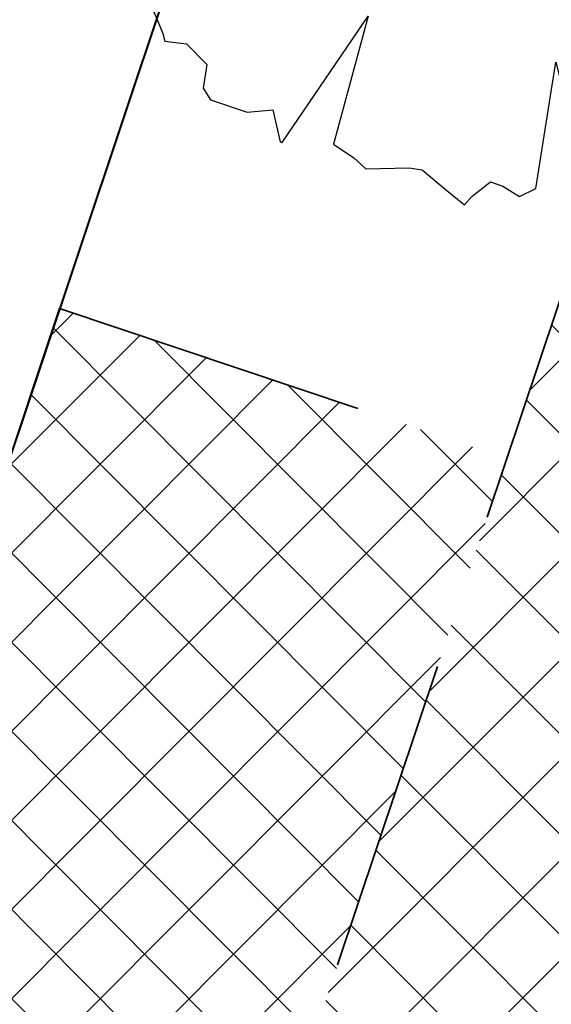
# Model space of a CAD drawing. Header units: metres. Extents: x 6599594 to 6600699, y 5687867 to 5691114.
# Tile 119 of 256: x 6599898.83 to 6599900.52, y 5688726.93 to 5688730.05. Entities that reach past the tile are written whole.
import ezdxf

# ---------------------------------------------------------------- set-up
doc = ezdxf.new("R2010")
doc.units = ezdxf.units.M
doc.header["$MEASUREMENT"] = 0
for name, pattern in [('1', [0]), ('3_EGBZ', [1.5, 1, -0.5]), ('BTO', [0]), ('BUG', [1.5, 1, -0.5])]:
    doc.linetypes.add(name, pattern=pattern)
for name, color, linetype, lineweight in [('_dren', 30, '3_EGBZ', 40), ('_kolor chodnik', 50, '1', 5), ('_kolor jezdnia', 4, '1', 0), ('_kolor zjazdy kostka', 7, '1', 5), ('_kolor zjazdy tłuczeń', 30, '1', 5), ('_kolor ścieżka @ 1', 10, '1', 0), ('_kraweznik', 7, 'CONTINUOUS', 35), ('_nasadzenia', 72, 'BUG', 30), ('_obrzeze', 10, 'BUG', 35), ('_podział mój', 201, 'BTO', 40)]:
    doc.layers.add(name, color=color, linetype=linetype, lineweight=lineweight)
doc.layers.add('RS-drzewa projektowane', color=7, linetype='CONTINUOUS')
pattern_1 = [(45, (0, 0), (-0.1414213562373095, 0.1414213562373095), []), (135, (0, 0), (-0.1414213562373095, -0.1414213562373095), [])]

# ---------------------------------------------------------------- blocks, each defined once
blk = doc.blocks.new('d2')
at = {"layer": '_nasadzenia'}
for p, q in [((-293019.6650315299, 28216.48516633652), (-293019.9423898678, 28216.34093857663)), ((-293019.5058528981, 28216.47423294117), (-293019.6650315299, 28216.48516633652)), ((-293019.4652712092, 28215.71171003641), (-293019.5058528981, 28216.47423294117)), ((-293019.2000540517, 28216.51097357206), (-293019.3144192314, 28216.43055231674)), ((-293019.0088658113, 28216.43478685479), (-293019.2000540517, 28216.51097357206)), ((-293018.855843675, 28216.46941021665), (-293019.0088658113, 28216.43478685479)), ((-293018.6644100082, 28216.42572959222), (-293018.855843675, 28216.46941021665)), ((-293019.3144192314, 28216.43055231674), (-293019.4652712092, 28215.71171003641)), ((-293018.5676449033, 28216.32748790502), (-293018.6644100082, 28216.42572959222)), ((-293020.0166255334, 28216.40975598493), (-293020.2968166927, 28216.3208126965)), ((-293019.9423898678, 28216.34093857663), (-293020.0166255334, 28216.40975598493)), ((-293018.4212701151, 28216.34265583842), (-293018.5676449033, 28216.32748790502)), ((-293018.2402983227, 28216.20477988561), (-293018.4212701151, 28216.34265583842)), ((-293020.2968166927, 28216.3208126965), (-293020.3139259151, 28216.20716193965)), ((-293020.4275548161, 28216.22425896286), (-293020.8178057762, 28216.19464650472)), ((-293020.8178057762, 28216.19464650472), (-293020.7468937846, 28216.1161013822)), ((-293020.3139259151, 28216.20716193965), (-293020.4275548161, 28216.22425896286)), ((-293017.9817671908, 28216.00781423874), (-293018.2402983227, 28216.20477988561)), ((-293020.7468937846, 28216.1161013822), (-293020.6306410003, 28215.83548282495)), ((-293018.0050329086, 28215.93972023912), (-293017.9817671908, 28216.00781423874)), ((-293020.9398000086, 28215.96474544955), (-293021.0288029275, 28215.79961544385)), ((-293020.6306410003, 28215.83548282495), (-293020.9398000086, 28215.96474544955)), ((-293018.0871430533, 28215.82655175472), (-293018.0050329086, 28215.93972023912)), ((-293017.7984534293, 28215.74964162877), (-293018.0871430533, 28215.82655175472)), ((-293021.0288029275, 28215.79961544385), (-293021.0134116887, 28215.68572355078)), ((-293018.1938077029, 28215.40966504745), (-293017.7984534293, 28215.74964162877)), ((-293021.0134116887, 28215.68572355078), (-293021.1669246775, 28215.58608800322)), ((-293021.1669246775, 28215.58608800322), (-293021.2618386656, 28215.49902084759)), ((-293021.2618386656, 28215.49902084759), (-293021.2464474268, 28215.38512895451)), ((-293021.2464474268, 28215.38512895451), (-293021.2697131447, 28215.3170349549)), ((-293017.4792267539, 28215.41244162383), (-293018.1938077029, 28215.40966504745)), ((-293017.3314917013, 28215.17728852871), (-293017.4792267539, 28215.41244162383)), ((-293021.2697131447, 28215.3170349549), (-293021.3484996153, 28215.21359418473)), ((-293021.3484996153, 28215.21359418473), (-293021.2814021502, 28215.06030916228)), ((-293017.2482667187, 28215.00762989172), (-293017.3314917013, 28215.17728852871)), ((-293021.2814021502, 28215.06030916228), (-293021.3571103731, 28214.93409001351)), ((-293017.262052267, 28214.90370684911), (-293017.2482667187, 28215.00762989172)), ((-293021.3571103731, 28214.93409001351), (-293021.3483664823, 28214.80074269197)), ((-293017.5911168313, 28214.7988722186), (-293017.262052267, 28214.90370684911)), ((-293021.3483664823, 28214.80074269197), (-293021.2672380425, 28214.78388680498)), ((-293021.2672380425, 28214.78388680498), (-293021.1113830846, 28214.76322569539)), ((-293017.5240193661, 28214.64558719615), (-293017.5911168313, 28214.7988722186)), ((-293021.1113830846, 28214.76322569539), (-293021.0798643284, 28214.63296018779)), ((-293021.3882505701, 28214.6840101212), (-293021.4281346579, 28214.56727755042)), ((-293021.3017019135, 28214.52407919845), (-293021.3882505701, 28214.6840101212)), ((-293021.0798643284, 28214.63296018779), (-293021.1031300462, 28214.56486618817)), ((-293017.4198706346, 28214.66431921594), (-293017.5240193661, 28214.64558719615)), ((-293017.2806340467, 28214.59501953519), (-293017.4198706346, 28214.66431921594)), ((-293017.3634804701, 28214.38433277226), (-293017.2806340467, 28214.59501953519)), ((-293021.4281346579, 28214.56727755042), (-293021.4971955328, 28214.46051383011)), ((-293021.1031300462, 28214.56486618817), (-293020.9515804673, 28214.40445299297)), ((-293021.1524943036, 28214.4839626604), (-293021.3017019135, 28214.52407919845)), ((-293021.4971955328, 28214.46051383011), (-293021.4787260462, 28214.32384355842)), ((-293021.0943861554, 28214.43151886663), (-293021.1524943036, 28214.4839626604)), ((-293021.0592982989, 28214.34348716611), (-293021.0943861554, 28214.43151886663)), ((-293020.9515804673, 28214.40445299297), (-293021.0592982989, 28214.34348716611)), ((-293017.2244893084, 28214.28252699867), (-293017.3634804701, 28214.38433277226)), ((-293021.4787260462, 28214.32384355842), (-293021.4543454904, 28214.10911043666)), ((-293017.3293743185, 28214.16627670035), (-293017.2244893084, 28214.28252699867)), ((-293017.3515251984, 28213.81535557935), (-293017.3813259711, 28214.17316373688)), ((-293017.3813259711, 28214.17316373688), (-293017.3716003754, 28214.16984078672)), ((-293017.3716003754, 28214.16984078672), (-293017.3293743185, 28214.16627670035)), ((-293021.4543454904, 28214.10911043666), (-293021.4292286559, 28213.99189559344)), ((-293021.4292286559, 28213.99189559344), (-293021.3319726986, 28213.95866609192)), ((-293021.3319726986, 28213.95866609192), (-293021.2477660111, 28213.91903182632)), ((-293021.2477660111, 28213.91903182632), (-293021.3068558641, 28213.8414512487)), ((-293021.3068558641, 28213.8414512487), (-293021.3628674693, 28213.74109229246)), ((-293017.4071456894, 28213.74987151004), (-293017.3515251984, 28213.81535557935)), ((-293021.3628674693, 28213.74109229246), (-293021.3211322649, 28213.67251602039)), ((-293018.340181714, 28213.73353405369), (-293017.6313377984, 28213.34606689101)), ((-293017.6100354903, 28213.15411214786), (-293018.340181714, 28213.73353405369)), ((-293017.4827541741, 28213.65378966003), (-293017.4364681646, 28213.75747156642)), ((-293017.4364681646, 28213.75747156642), (-293017.4072913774, 28213.74750271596)), ((-293020.6827278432, 28213.72211137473), (-293021.1705643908, 28213.3820784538)), ((-293021.1593662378, 28213.57379206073), (-293020.6827278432, 28213.72211137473)), ((-293021.3211322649, 28213.67251602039), (-293021.1593662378, 28213.57379206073)), ((-293017.5369146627, 28213.36812186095), (-293017.4827541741, 28213.65378966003)), ((-293021.1705643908, 28213.3820784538), (-293021.14520213, 28213.29736970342)), ((-293017.6313377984, 28213.34606689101), (-293017.5369146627, 28213.36812186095)), ((-293021.14520213, 28213.29736970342), (-293021.061486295, 28213.19272325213)), ((-293021.061486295, 28213.19272325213), (-293021.0199965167, 28213.09164088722)), ((-293020.4486406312, 28212.57052589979), (-293020.0360262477, 28213.17468230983)), ((-293020.0360262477, 28213.17468230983), (-293020.2016862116, 28212.5621920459)), ((-293017.7507446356, 28213.02837527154), (-293017.6100354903, 28213.15411214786)), ((-293021.0199965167, 28213.09164088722), (-293021.0105163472, 28213.05581184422)), ((-293021.0105163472, 28213.05581184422), (-293020.906613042, 28213.04203777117)), ((-293020.906613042, 28213.04203777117), (-293020.8098479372, 28212.94379608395)), ((-293017.8259620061, 28212.96716830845), (-293017.7507446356, 28213.02837527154)), ((-293020.8098479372, 28212.94379608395), (-293020.8269571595, 28212.83014532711)), ((-293019.2314686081, 28212.35019368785), (-293019.1358041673, 28212.95519975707)), ((-293019.1358041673, 28212.95519975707), (-293019.0065527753, 28212.43629629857)), ((-293017.9794749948, 28212.86753276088), (-293017.8259620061, 28212.96716830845)), ((-293018.1946652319, 28212.7781072), (-293018.0347503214, 28212.86469208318)), ((-293018.0347503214, 28212.86469208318), (-293018.0250247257, 28212.86136913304)), ((-293018.0250247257, 28212.86136913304), (-293017.9794749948, 28212.86753276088)), ((-293020.8269571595, 28212.83014532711), (-293020.7916238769, 28212.77461971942)), ((-293020.7916238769, 28212.77461971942), (-293020.6165631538, 28212.71480661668)), ((-293018.0912527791, 28212.69932094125), (-293018.1946652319, 28212.7781072)), ((-293020.6165631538, 28212.71480661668), (-293020.4929632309, 28212.72689273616)), ((-293020.4929632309, 28212.72689273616), (-293020.4583662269, 28212.57384884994)), ((-293018.1899812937, 28212.53751388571), (-293018.0912527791, 28212.69932094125)), ((-293020.4583662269, 28212.57384884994), (-293020.4486406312, 28212.57052589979)), ((-293020.2016862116, 28212.5621920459), (-293020.1046756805, 28212.49645645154)), ((-293018.3759947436, 28212.43811947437), (-293018.1899812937, 28212.53751388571)), ((-293020.1046756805, 28212.49645645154), (-293020.0465675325, 28212.44401265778)), ((-293018.8995712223, 28212.3997438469), (-293018.7235287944, 28212.46995511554)), ((-293018.7235287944, 28212.46995511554), (-293018.6326747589, 28212.4497762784)), ((-293020.0465675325, 28212.44401265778), (-293019.8385154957, 28212.44897060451)), ((-293019.8385154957, 28212.44897060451), (-293019.7768382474, 28212.43876061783)), ((-293019.7768382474, 28212.43876061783), (-293019.6670238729, 28212.34692369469)), ((-293019.0065527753, 28212.43629629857), (-293018.8995712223, 28212.3997438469)), ((-293018.6326747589, 28212.4497762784), (-293018.5743211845, 28212.42983857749)), ((-293018.5743211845, 28212.42983857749), (-293018.3759947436, 28212.43811947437)), ((-293019.5372674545, 28212.31345305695), (-293019.4490008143, 28212.38106478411)), ((-293019.4490008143, 28212.38106478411), (-293019.3906472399, 28212.3611270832)), ((-293019.6670238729, 28212.34692369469), (-293019.5733370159, 28212.2714603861)), ((-293019.3906472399, 28212.3611270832), (-293019.3097642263, 28212.31176510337)), ((-293019.3097642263, 28212.31176510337), (-293019.2314686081, 28212.35019368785)), ((-293019.5733370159, 28212.2714603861), (-293019.5372674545, 28212.31345305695))]:
    blk.add_line(p, q, dxfattribs=at)
blk.add_circle((-293019.3393299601, 28214.3936584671), 0.2317757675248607, dxfattribs=at)
blk = doc.blocks.new('hhh')
at = {"layer": '_podział mój'}
blk.add_line((6600012.715234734, 5689068.962127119), (6599853.466151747, 5688593.232024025), dxfattribs=at)

msp = doc.modelspace()

# ---------------------------------------------------------------- hatches: boundary and pattern name
at = {"layer": '_kolor chodnik'}
h = msp.add_hatch(dxfattribs=at)
h.set_pattern_fill('ANSI37', color=256, scale=1.6)
h.set_pattern_definition(pattern_1)
h.paths.add_polyline_path([(6599849.938171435, 5688542.085872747), (6599852.232147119, 5688548.938742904), (6599853.573135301, 5688548.489851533), (6599853.827082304, 5688549.248475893), (6599851.793849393, 5688549.929093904), (6599849.895278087, 5688548.982823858), (6599847.823506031, 5688542.793750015)])
edge = h.paths.add_edge_path()
edge.add_line((6600018.106075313, 5689087.454911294), (6600022.42781917, 5689091.229234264))
edge.add_line((6600022.42781917, 5689091.229234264), (6600020.233254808, 5689093.742094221))
edge.add_line((6600020.233254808, 5689093.742094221), (6600017.159471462, 5689091.057656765))
edge.add_arc((6600023.275194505, 5689085.385140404), 8.34143334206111, 137.1531558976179, 148.8016577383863)
edge.add_line((6600016.140105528, 5689089.706021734), (6600018.106075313, 5689087.454911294))
h.paths.add_polyline_path([(6600038.501784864, 5689187.59229436), (6600037.906968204, 5689187.700586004), (6600037.638296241, 5689186.224843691), (6600038.240083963, 5689186.115282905)])
h.paths.add_polyline_path([(6600069.098302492, 5689360.276020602), (6600068.321239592, 5689360.413462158), (6600068.064048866, 5689358.936495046), (6600068.836639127, 5689358.799546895)])
h.paths.add_polyline_path([(6600082.393785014, 5689362.950258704), (6600082.941124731, 5689366.103121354), (6600081.481377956, 5689366.361351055), (6600080.923159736, 5689363.210828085)])
h.paths.add_polyline_path([(6600074.022236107, 5689388.065861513), (6600072.983907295, 5689388.249860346), (6600072.723374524, 5689386.772538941), (6600073.760538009, 5689386.588865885)])
h.paths.add_polyline_path([(6600105.602402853, 5689486.45426531), (6600106.738797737, 5689489.760539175), (6600105.28818975, 5689490.281952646), (6600104.132785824, 5689486.965912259)])
h.paths.add_polyline_path([(6600132.519778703, 5689678.737346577), (6600131.636986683, 5689678.922259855), (6600131.330470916, 5689677.453953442), (6600132.212256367, 5689677.269208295)])
h.paths.add_polyline_path([(6600156.649397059, 5689798.7449027), (6600156.48800471, 5689797.95886096), (6600157.450195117, 5689797.757316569), (6600157.615023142, 5689798.542205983)])
h.paths.add_polyline_path([(6600189.055358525, 5689948.643107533), (6600187.902868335, 5689948.884512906), (6600187.600024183, 5689947.417400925), (6600188.748131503, 5689947.176379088)])
edge = h.paths.add_edge_path()
edge.add_line((6600204.459383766, 5690032.969035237), (6600204.153258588, 5690031.227801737))
edge.add_arc((6600202.328347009, 5690027.299936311), 4.331100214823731, 41.853001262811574, 65.08011546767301, ccw=False)
edge.add_arc((6600032.903931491, 5690051.979071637), 174.020003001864, 352.8070218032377, 353.495463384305)
edge.add_arc((6600202.372679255, 5690027.343587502), 5.999999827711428, 55.12102442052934, 69.64815978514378)
edge = h.paths.add_edge_path()
edge.add_line((6600205.046027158, 5690040.265402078), (6600204.972740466, 5690038.483452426))
edge.add_arc((6600203.986269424, 5690044.401803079), 5.999999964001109, 279.4630688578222, 294.9140560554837)
edge.add_line((6600206.513819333, 5690038.960158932), (6600206.607027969, 5690041.030672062))
edge.add_arc((6600203.986269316, 5690044.401803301), 4.270000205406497, 284.3702444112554, 307.86193139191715, ccw=False)
edge = h.paths.add_edge_path()
edge.add_arc((6600203.547470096, 5690044.558759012), 6.446878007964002, 324.43500910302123, 356.20133685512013, ccw=False)
edge.add_arc((6600203.986269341, 5690044.401803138), 6.000000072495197, 323.2169970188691, 357.4193489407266)
h.paths.add_polyline_path([(6600208.910055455, 5690121.713696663), (6600208.146285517, 5690121.748120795), (6600207.125602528, 5690121.794124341), (6600209.971605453, 5690121.665851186)])
edge = h.paths.add_edge_path()
edge.add_line((6600238.769818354, 5690481.648294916), (6600240.338176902, 5690490.87374652))
edge.add_line((6600240.338176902, 5690490.87374652), (6600241.251295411, 5690510.829461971))
edge.add_line((6600241.251295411, 5690510.829461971), (6600239.524022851, 5690510.928942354))
edge.add_line((6600239.524022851, 5690510.928942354), (6600238.633343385, 5690491.167757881))
edge.add_line((6600238.633343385, 5690491.167757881), (6600234.579716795, 5690467.661262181))
edge.add_line((6600234.579716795, 5690467.661262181), (6600234.449796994, 5690464.966873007))
edge.add_arc((6600242.443669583, 5690464.607462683), 8.001948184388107, 177.4256737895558, 268.2543056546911)
edge.add_line((6600242.199903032, 5690456.609228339), (6600242.216657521, 5690457.359274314))
edge.add_line((6600242.216657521, 5690457.359274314), (6600242.305257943, 5690458.836738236))
edge.add_arc((6600242.444504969, 5690464.607952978), 5.772894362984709, 177.0298084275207, 268.6178439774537, ccw=False)
edge.add_line((6600236.679365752, 5690464.907083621), (6600236.951876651, 5690470.95443634))
edge.add_line((6600236.951876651, 5690470.95443634), (6600238.15078669, 5690478.210832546))
edge.add_line((6600238.15078669, 5690478.210832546), (6600238.769818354, 5690481.648294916))
h.paths.add_polyline_path([(6600238.769818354, 5690481.648294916), (6600238.15078669, 5690478.210832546), (6600239.670056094, 5690477.930590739), (6600240.266710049, 5690481.376366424)])
edge = h.paths.add_edge_path()
edge.add_line((6600223.366500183, 5690460.339976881), (6600223.278629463, 5690457.997544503))
edge.add_arc((6600220.967166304, 5690465.656339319), 7.999999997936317, 286.7940807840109, 300.2738222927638)
edge.add_line((6600225.000231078, 5690458.747331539), (6600225.240084, 5690461.623695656))
edge.add_arc((6600221.105749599, 5690465.648640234), 5.76999998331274, 293.06724424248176, 315.7681070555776, ccw=False)
edge = h.paths.add_edge_path()
edge.add_arc((6600220.025145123, 5690444.676291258), 5.770000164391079, 37.996647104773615, 59.94382588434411, ccw=False)
edge.add_line((6600224.572175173, 5690448.22839199), (6600224.817793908, 5690451.081798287))
edge.add_arc((6600220.025145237, 5690444.676291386), 7.999999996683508, 53.19588653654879, 68.15166733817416)
edge.add_line((6600223.00235276, 5690452.101669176), (6600222.91504296, 5690449.670427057))
edge = h.paths.add_edge_path()
edge.add_arc((6600221.105749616, 5690465.648640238), 7.999999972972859, 328.0222308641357, 357.0132597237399)
edge.add_line((6600229.094882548, 5690465.23180147), (6600229.218816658, 5690467.593604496))
edge.add_line((6600229.218816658, 5690467.593604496), (6600228.218919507, 5690467.645774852))
edge.add_line((6600228.218919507, 5690467.645774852), (6600227.891778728, 5690461.411918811))
h.paths.add_polyline_path([(6600200.980142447, 5690012.236744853), (6600202.317278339, 5690011.956662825), (6600202.522293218, 5690012.935421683), (6600201.182321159, 5690013.216097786)])
h.paths.add_polyline_path([(6600196.457878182, 5689983.98337835), (6600195.202332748, 5689984.246370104), (6600194.899091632, 5689982.777335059), (6600196.150355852, 5689982.515240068)])
edge = h.paths.add_edge_path()
edge.add_line((6600112.305909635, 5689517.991018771), (6600112.691041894, 5689519.807934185))
edge.add_line((6600112.691041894, 5689519.807934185), (6600113.245521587, 5689522.423769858))
edge.add_line((6600113.245521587, 5689522.423769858), (6600111.553124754, 5689522.782507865))
edge.add_line((6600111.553124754, 5689522.782507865), (6600107.405864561, 5689503.21722655))
edge.add_line((6600107.405864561, 5689503.21722655), (6600099.494506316, 5689480.361667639))
edge.add_line((6600099.494506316, 5689480.361667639), (6600099.182814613, 5689478.891218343))
edge.add_arc((6600107.008997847, 5689477.232359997), 8.000059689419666, 168.0325629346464, 257.7529108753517)
edge.add_line((6600105.311960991, 5689469.414366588), (6600105.784990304, 5689471.593619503))
edge.add_arc((6600107.008927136, 5689477.232314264), 5.769999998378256, 168.0321375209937, 257.7533362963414, ccw=False)
edge.add_line((6600101.364343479, 5689478.42879883), (6600101.647245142, 5689479.76342708))
edge.add_line((6600101.647245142, 5689479.76342708), (6600104.132785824, 5689486.965912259))
edge.add_line((6600104.132785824, 5689486.965912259), (6600105.28818975, 5689490.281952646))
edge.add_line((6600105.28818975, 5689490.281952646), (6600108.240043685, 5689498.809726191))
edge.add_line((6600108.240043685, 5689498.809726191), (6600112.305909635, 5689517.991018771))
h.paths.add_polyline_path([(6600136.009573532, 5689645.499114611), (6600138.333647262, 5689645.012304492), (6600138.661671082, 5689646.578318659), (6600134.869459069, 5689647.372651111)])
at = {"layer": '_kolor jezdnia'}
h = msp.add_hatch(dxfattribs=at)
h.set_pattern_fill('ANSI37', color=4, scale=3.5)
h.set_pattern_definition([(45, (0, 0), (-0.3093592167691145, 0.3093592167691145), []), (135, (0, 0), (-0.3093592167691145, -0.3093592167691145), [])])
edge = h.paths.add_edge_path()
edge.add_line((6599833.066047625, 5688539.933393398), (6599850.649511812, 5688527.983462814))
edge.add_arc((6599857.337592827, 5688536.653968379), 10.95025544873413, 169.5012687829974, 232.3548431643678, ccw=False)
edge.add_arc((6599858.085851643, 5688536.618142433), 11.69295282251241, 162.2507788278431, 169.9967502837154, ccw=False)
edge.add_line((6599846.949484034, 5688540.182754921), (6599847.823506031, 5688542.793750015))
edge.add_line((6599847.823506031, 5688542.793750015), (6599849.895278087, 5688548.982823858))
edge.add_line((6599849.895278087, 5688548.982823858), (6599852.434748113, 5688556.56906746))
edge.add_line((6599852.434748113, 5688556.56906746), (6599928.48625871, 5688783.760284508))
edge.add_line((6599928.48625871, 5688783.760284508), (6599931.025728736, 5688791.34652811))
edge.add_line((6599931.025728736, 5688791.34652811), (6599996.657773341, 5688987.411326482))
edge.add_line((6599996.657773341, 5688987.411326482), (6599999.197243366, 5688994.997570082))
edge.add_line((6599999.197243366, 5688994.997570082), (6600021.930100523, 5689062.908193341))
edge.add_line((6600021.930100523, 5689062.908193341), (6600017.620224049, 5689067.371531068))
edge.add_line((6600017.620224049, 5689067.371531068), (6600016.714558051, 5689064.654078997))
edge.add_line((6600016.714558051, 5689064.654078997), (6600012.423620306, 5689051.835617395))
edge.add_line((6600012.423620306, 5689051.835617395), (6600009.884150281, 5689044.249373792))
edge.add_line((6600009.884150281, 5689044.249373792), (6599977.53516164, 5688947.612159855))
edge.add_line((6599977.53516164, 5688947.612159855), (6599974.995691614, 5688940.025916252))
edge.add_line((6599974.995691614, 5688940.025916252), (6599942.096912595, 5688841.746295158))
edge.add_line((6599942.096912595, 5688841.746295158), (6599939.557442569, 5688834.160051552))
edge.add_line((6599939.557442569, 5688834.160051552), (6599882.679288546, 5688664.246042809))
edge.add_line((6599882.679288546, 5688664.246042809), (6599880.139818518, 5688656.659799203))
edge.add_line((6599880.139818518, 5688656.659799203), (6599852.46454386, 5688573.984527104))
edge.add_line((6599852.46454386, 5688573.984527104), (6599842.470137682, 5688544.127903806))
edge.add_arc((6599835.706422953, 5688546.652910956), 7.219660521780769, 248.5480913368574, 339.52856074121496, ccw=False)
h.paths.add_polyline_path([(6600044.653202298, 5689172.271628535), (6600046.276244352, 5689181.431901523), (6600047.759199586, 5689189.801539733), (6600051.0603021, 5689208.432603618), (6600052.368792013, 5689215.817578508), (6600054.808584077, 5689229.587499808), (6600056.11707399, 5689236.972474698), (6600057.346666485, 5689243.912161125), (6600058.655146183, 5689251.297078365), (6600058.831439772, 5689252.292060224), (6600060.098987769, 5689259.445963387), (6600060.139929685, 5689259.677035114), (6600061.407468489, 5689266.830886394), (6600072.329030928, 5689328.470998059), (6600073.637511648, 5689335.855921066), (6600077.337304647, 5689356.73715072), (6600078.820259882, 5689365.106788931), (6600081.142794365, 5689378.214921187), (6600082.538516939, 5689386.092227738), (6600095.187867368, 5689457.483787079), (6600091.082877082, 5689465.8405575), (6600089.043088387, 5689454.328211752), (6600087.870641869, 5689447.711051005), (6600087.560133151, 5689445.958573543), (6600086.562151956, 5689440.326076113), (6600082.433200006, 5689417.022719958), (6600080.95024477, 5689408.65308175), (6600077.202698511, 5689387.502337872), (6600075.719743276, 5689379.132699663), (6600073.469199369, 5689366.430874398), (6600071.986244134, 5689358.061236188), (6600069.98686466, 5689346.776955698), (6600068.591142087, 5689338.899649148), (6600065.559290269, 5689321.78820693), (6600064.163567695, 5689313.910900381), (6600059.719426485, 5689288.828650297), (6600058.323703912, 5689280.951343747), (6600057.563846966, 5689276.662793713), (6600056.168124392, 5689268.785487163), (6600054.804920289, 5689261.091711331), (6600053.409197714, 5689253.21440478), (6600053.264817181, 5689252.399536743), (6600051.869094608, 5689244.522230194), (6600051.183555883, 5689240.653124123), (6600049.787833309, 5689232.775817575), (6600046.593849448, 5689214.749319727), (6600045.198126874, 5689206.872013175), (6600044.41754409, 5689202.466488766), (6600042.934588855, 5689194.096850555), (6600036.429952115, 5689157.38538759), (6600034.946996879, 5689149.01574938), (6600030.579776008, 5689124.367629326), (6600027.529365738, 5689107.151445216), (6600024.895072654, 5689094.014582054), (6600030.583685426, 5689094.264316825), (6600032.945013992, 5689106.191885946), (6600043.170247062, 5689163.901990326)])
edge = h.paths.add_edge_path()
edge.add_line((6600111.106812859, 5689535.144351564), (6600111.256844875, 5689535.85214863))
edge.add_line((6600111.256844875, 5689535.85214863), (6600112.915748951, 5689543.678261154))
edge.add_line((6600112.915748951, 5689543.678261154), (6600117.304772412, 5689564.384094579))
edge.add_line((6600117.304772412, 5689564.384094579), (6600119.067357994, 5689572.699339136))
edge.add_line((6600119.067357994, 5689572.699339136), (6600120.087667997, 5689577.512794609))
edge.add_line((6600120.087667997, 5689577.512794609), (6600121.642890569, 5689584.849775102))
edge.add_line((6600121.642890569, 5689584.849775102), (6600128.436769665, 5689616.900852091))
edge.add_line((6600128.436769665, 5689616.900852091), (6600129.991992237, 5689624.237832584))
edge.add_line((6600129.991992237, 5689624.237832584), (6600132.660554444, 5689636.827148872))
edge.add_line((6600132.660554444, 5689636.827148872), (6600133.208838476, 5689639.444704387))
edge.add_line((6600133.208838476, 5689639.444704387), (6600134.848957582, 5689647.274775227))
edge.add_line((6600134.848957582, 5689647.274775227), (6600138.97649476, 5689666.979995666))
edge.add_line((6600138.97649476, 5689666.979995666), (6600140.51410642, 5689674.320687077))
edge.add_line((6600140.51410642, 5689674.320687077), (6600145.209128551, 5689696.735129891))
edge.add_line((6600145.209128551, 5689696.735129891), (6600146.746740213, 5689704.075821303))
edge.add_line((6600146.746740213, 5689704.075821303), (6600151.462308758, 5689726.588354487))
edge.add_line((6600151.462308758, 5689726.588354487), (6600152.999920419, 5689733.929045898))
edge.add_line((6600152.999920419, 5689733.929045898), (6600155.244070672, 5689744.642813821))
edge.add_line((6600155.244070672, 5689744.642813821), (6600156.781682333, 5689751.983505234))
edge.add_line((6600156.781682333, 5689751.983505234), (6600161.635515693, 5689775.156126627))
edge.add_line((6600161.635515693, 5689775.156126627), (6600163.378142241, 5689783.475576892))
edge.add_line((6600163.378142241, 5689783.475576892), (6600163.850769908, 5689785.731942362))
edge.add_line((6600163.850769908, 5689785.731942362), (6600167.028500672, 5689800.902704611))
edge.add_line((6600167.028500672, 5689800.902704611), (6600179.49088801, 5689860.399222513))
edge.add_line((6600179.49088801, 5689860.399222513), (6600181.233514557, 5689868.718672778))
edge.add_line((6600181.233514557, 5689868.718672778), (6600181.84713393, 5689871.648144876))
edge.add_line((6600181.84713393, 5689871.648144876), (6600183.384745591, 5689878.988836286))
edge.add_line((6600183.384745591, 5689878.988836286), (6600184.935818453, 5689886.393792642))
edge.add_line((6600184.935818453, 5689886.393792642), (6600186.575937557, 5689894.223863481))
edge.add_line((6600186.575937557, 5689894.223863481), (6600194.05133812, 5689929.912074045))
edge.add_line((6600194.05133812, 5689929.912074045), (6600195.691457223, 5689937.742144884))
edge.add_line((6600195.691457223, 5689937.742144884), (6600202.915799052, 5689972.231779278))
edge.add_line((6600202.915799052, 5689972.231779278), (6600204.555918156, 5689980.061850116))
edge.add_line((6600204.555918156, 5689980.061850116), (6600206.062781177, 5689987.255744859))
edge.add_line((6600206.062781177, 5689987.255744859), (6600207.702900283, 5689995.085815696))
edge.add_line((6600207.702900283, 5689995.085815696), (6600210.232559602, 5690007.162628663))
edge.add_line((6600210.232559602, 5690007.162628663), (6600211.694938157, 5690014.144150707))
edge.add_arc((6600028.177652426, 5690052.584442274), 187.5000004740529, 348.1696294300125, 357.4195276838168)
edge.add_line((6600215.487522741, 5690044.142720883), (6600208.310270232, 5690026.480446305))
edge.add_arc((6600032.903933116, 5690051.97907145), 177.2500013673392, 348.1696294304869, 351.7289130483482, ccw=False)
edge.add_line((6600206.38894146, 5690015.640182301), (6600205.966941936, 5690013.625519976))
edge.add_line((6600205.966941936, 5690013.625519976), (6600204.326822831, 5690005.795449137))
edge.add_line((6600204.326822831, 5690005.795449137), (6600197.076961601, 5689971.183982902))
edge.add_line((6600197.076961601, 5689971.183982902), (6600195.334335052, 5689962.864532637))
edge.add_line((6600195.334335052, 5689962.864532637), (6600193.44722506, 5689953.855305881))
edge.add_line((6600193.44722506, 5689953.855305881), (6600191.909227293, 5689946.512771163))
edge.add_line((6600191.909227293, 5689946.512771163), (6600185.496844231, 5689915.899498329))
edge.add_line((6600185.496844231, 5689915.899498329), (6600183.856521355, 5689908.068454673))
edge.add_line((6600183.856521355, 5689908.068454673), (6600182.066605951, 5689899.523243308))
edge.add_line((6600182.066605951, 5689899.523243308), (6600180.32407057, 5689891.204228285))
edge.add_line((6600180.32407057, 5689891.204228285), (6600174.320344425, 5689862.541919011))
edge.add_line((6600174.320344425, 5689862.541919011), (6600172.577809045, 5689854.222903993))
edge.add_line((6600172.577809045, 5689854.222903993), (6600163.663810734, 5689811.666703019))
edge.add_line((6600163.663810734, 5689811.666703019), (6600162.023782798, 5689803.837067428))
edge.add_line((6600162.023782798, 5689803.837067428), (6600160.924220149, 5689798.587659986))
edge.add_line((6600160.924220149, 5689798.587659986), (6600159.279208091, 5689790.734229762))
edge.add_line((6600159.279208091, 5689790.734229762), (6600157.107250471, 5689780.365115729))
edge.add_line((6600157.107250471, 5689780.365115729), (6600155.462238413, 5689772.511685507))
edge.add_line((6600155.462238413, 5689772.511685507), (6600153.380318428, 5689762.572418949))
edge.add_line((6600153.380318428, 5689762.572418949), (6600151.735124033, 5689754.718118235))
edge.add_line((6600151.735124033, 5689754.718118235), (6600148.586504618, 5689739.686336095))
edge.add_line((6600148.586504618, 5689739.686336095), (6600146.885007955, 5689731.563243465))
edge.add_line((6600146.885007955, 5689731.563243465), (6600141.75088822, 5689707.052510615))
edge.add_line((6600141.75088822, 5689707.052510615), (6600140.110896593, 5689699.223048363))
edge.add_line((6600140.110896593, 5689699.223048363), (6600133.483561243, 5689667.583574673))
edge.add_line((6600133.483561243, 5689667.583574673), (6600131.860394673, 5689659.834436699))
edge.add_line((6600131.860394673, 5689659.834436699), (6600131.740984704, 5689659.26436315))
edge.add_line((6600131.740984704, 5689659.26436315), (6600130.117814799, 5689651.515209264))
edge.add_line((6600130.117814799, 5689651.515209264), (6600127.27873359, 5689637.961189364))
edge.add_line((6600127.27873359, 5689637.961189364), (6600126.924568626, 5689636.290366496))
edge.add_line((6600126.924568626, 5689636.290366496), (6600125.166244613, 5689627.995226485))
edge.add_line((6600125.166244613, 5689627.995226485), (6600118.009503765, 5689594.232298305))
edge.add_line((6600118.009503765, 5689594.232298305), (6600116.25117975, 5689585.937158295))
edge.add_line((6600116.25117975, 5689585.937158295), (6600113.665314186, 5689573.737975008))
edge.add_line((6600113.665314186, 5689573.737975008), (6600111.898534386, 5689565.402943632))
edge.add_line((6600111.898534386, 5689565.402943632), (6600104.889982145, 5689532.339115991))
edge.add_line((6600104.889982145, 5689532.339115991), (6600103.22663594, 5689524.492047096))
edge.add_line((6600103.22663594, 5689524.492047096), (6600096.623876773, 5689493.342605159))
edge.add_line((6600096.623876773, 5689493.342605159), (6600094.968986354, 5689485.535427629))
edge.add_line((6600094.968986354, 5689485.535427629), (6600094.300101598, 5689482.379870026))
edge.add_line((6600094.300101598, 5689482.379870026), (6600099.182814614, 5689478.891218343))
edge.add_line((6600099.182814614, 5689478.891218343), (6600099.494506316, 5689480.361667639))
edge.add_line((6600099.494506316, 5689480.361667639), (6600111.106812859, 5689535.144351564))
edge = h.paths.add_edge_path()
edge.add_arc((6600239.213891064, 5690851.400367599), 10.00000000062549, -2.8342403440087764, 76.13703556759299, ccw=False)
edge.add_line((6600249.201658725, 5690850.905901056), (6600249.082723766, 5690848.503524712))
edge.add_line((6600249.082723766, 5690848.503524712), (6600247.016487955, 5690806.767468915))
edge.add_line((6600247.016487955, 5690806.767468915), (6600246.092398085, 5690789.152178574))
edge.add_line((6600246.092398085, 5690789.152178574), (6600233.768116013, 5690572.015170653))
edge.add_line((6600233.768116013, 5690572.015170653), (6600228.959056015, 5690465.296202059))
edge.add_line((6600228.959056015, 5690465.296202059), (6600234.588724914, 5690465.017134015))
edge.add_line((6600234.588724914, 5690465.017134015), (6600239.262540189, 5690571.767576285))
edge.add_line((6600239.262540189, 5690571.767576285), (6600252.50503885, 5690806.400146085))
edge.add_line((6600252.50503885, 5690806.400146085), (6600254.569211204, 5690848.094521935))
edge.add_arc((6600262.559425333, 5690847.6989487), 7.999999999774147, 76.13703557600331, 177.1657596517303, ccw=False)
edge.add_line((6600264.476229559, 5690855.465921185), (6600241.609896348, 5690861.109083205))
edge = h.paths.add_edge_path()
edge.add_line((6600250.031475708, 5690451.625307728), (6600250.231741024, 5690455.772579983))
edge.add_line((6600250.231741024, 5690455.772579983), (6600246.257763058, 5690456.417303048))
edge.add_line((6600246.257763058, 5690456.417303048), (6600242.171761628, 5690456.61060902))
edge.add_arc((6600242.563100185, 5690464.586983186), 7.985968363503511, 176.9123644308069, 267.1911945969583, ccw=False)
edge.add_line((6600234.588724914, 5690465.017134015), (6600228.959056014, 5690465.296202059))
edge.add_arc((6600220.965133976, 5690465.657286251), 8.002072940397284, 267.8289300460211, 357.413716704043, ccw=False)
edge.add_line((6600220.661989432, 5690457.660957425), (6600212.406915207, 5690458.119572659))
edge.add_line((6600212.406915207, 5690458.119572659), (6600208.431872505, 5690457.817501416))
edge.add_line((6600208.431872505, 5690457.817501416), (6600208.233912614, 5690454.548331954))
edge.add_line((6600208.233912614, 5690454.548331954), (6600212.129565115, 5690453.127270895))
edge.add_line((6600212.129565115, 5690453.127270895), (6600218.640548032, 5690452.76554962))
edge.add_line((6600218.640548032, 5690452.76554962), (6600216.486747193, 5690452.885205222))
edge.add_line((6600216.486747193, 5690452.885205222), (6600220.468905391, 5690452.663974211))
edge.add_arc((6600220.025145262, 5690444.676291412), 7.99999997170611, -0.3386579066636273, 86.8201700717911, ccw=False)
edge.add_line((6600228.025005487, 5690444.629006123), (6600227.803602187, 5690439.649256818))
edge.add_line((6600227.803602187, 5690439.649256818), (6600226.885525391, 5690435.936828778))
edge.add_line((6600226.885525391, 5690435.936828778), (6600225.534849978, 5690405.967249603))
edge.add_line((6600225.534849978, 5690405.967249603), (6600226.115199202, 5690402.187514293))
edge.add_line((6600226.115199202, 5690402.187514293), (6600213.445139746, 5690121.008786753))
edge.add_line((6600213.445139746, 5690121.008786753), (6600213.352800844, 5690118.960058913))
edge.add_line((6600213.352800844, 5690118.960058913), (6600209.980184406, 5690044.131649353))
edge.add_arc((6600203.98626942, 5690044.401803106), 5.999999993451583, 257.4162346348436, 357.41934921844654, ccw=False)
edge.add_line((6600202.679069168, 5690038.545931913), (6600201.589735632, 5690033.666039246))
edge.add_line((6600201.589735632, 5690033.666039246), (6600203.67987942, 5690033.199458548))
edge.add_arc((6600202.372679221, 5690027.343587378), 5.999999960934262, -8.27108729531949, 77.41623506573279, ccw=False)
edge.add_line((6600208.310270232, 5690026.480446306), (6600215.487522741, 5690044.142720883))
edge.add_line((6600215.487522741, 5690044.142720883), (6600216.199687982, 5690059.9446614))
edge.add_line((6600216.199687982, 5690059.9446614), (6600216.537356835, 5690067.437056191))
edge.add_line((6600216.537356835, 5690067.437056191), (6600223.893528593, 5690230.66011469))
edge.add_line((6600223.893528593, 5690230.66011469), (6600224.231197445, 5690238.152509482))
edge.add_line((6600224.231197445, 5690238.152509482), (6600233.507835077, 5690443.987992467))
edge.add_arc((6600241.499722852, 5690443.627812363), 7.999999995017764, 87.29208981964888, 177.4195277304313, ccw=False)
edge.add_line((6600241.877677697, 5690451.618879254), (6600246.021541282, 5690451.422886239))
edge.add_line((6600246.021541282, 5690451.422886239), (6600246.427694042, 5690451.44338883))
edge.add_line((6600246.427694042, 5690451.44338883), (6600246.79397003, 5690451.461878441))
edge.add_line((6600246.79397003, 5690451.461878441), (6600250.031475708, 5690451.625307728))
edge = h.paths.add_edge_path()
edge.add_line((6600007.33756506, 5689086.20374581), (6600006.980466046, 5689080.740822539))
edge.add_line((6600006.980466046, 5689080.740822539), (6600007.229745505, 5689080.720859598))
edge.add_line((6600007.229745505, 5689080.720859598), (6600008.093335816, 5689080.601653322))
edge.add_line((6600008.093335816, 5689080.601653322), (6600008.702681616, 5689080.53831051))
edge.add_arc((6600008.140193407, 5689070.554142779), 9.999999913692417, -18.557800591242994, 86.77547804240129, ccw=False)
edge.add_line((6600017.620224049, 5689067.371531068), (6600021.930100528, 5689062.908193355))
edge.add_arc((6599734.83819726, 5689159.011261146), 302.7499967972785, 341.4922000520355, 343.8640860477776)
edge.add_arc((6600034.895369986, 5689072.315877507), 9.581213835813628, 98.63328270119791, 164.5273290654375, ccw=False)
edge.add_line((6600033.457137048, 5689081.788529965), (6600033.832640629, 5689081.798737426))
edge.add_line((6600033.832640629, 5689081.798737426), (6600034.422462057, 5689082.05700874))
edge.add_line((6600034.422462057, 5689082.05700874), (6600036.833623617, 5689082.139040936))
edge.add_line((6600036.833623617, 5689082.139040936), (6600036.730225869, 5689087.148851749))
edge.add_line((6600036.730225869, 5689087.148851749), (6600036.579860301, 5689087.134303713))
edge.add_arc((6600036.479565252, 5689093.136286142), 6.002820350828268, 169.1687651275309, 270.9573417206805, ccw=False)
edge.add_line((6600030.583685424, 5689094.264316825), (6600024.895072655, 5689094.014582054))
edge.add_arc((6600015.200558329, 5689096.162123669), 9.929528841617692, 271.0943432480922, 347.5094668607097, ccw=False)
edge.add_arc((6600014.909438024, 5689089.646776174), 3.446070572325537, 264.4236009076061, 278.0194998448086, ccw=False)
edge.add_line((6600014.574573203, 5689086.217014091), (6600014.299554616, 5689086.232508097))
edge.add_line((6600014.299554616, 5689086.232508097), (6600010.474232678, 5689086.448019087))
edge.add_line((6600010.474232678, 5689086.448019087), (6600007.33756506, 5689086.20374581))
edge = h.paths.add_edge_path()
edge.add_line((6600105.490725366, 5689463.953528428), (6600106.927559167, 5689464.047234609))
edge.add_line((6600106.927559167, 5689464.047234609), (6600107.835, 5689468.66))
edge.add_line((6600107.835, 5689468.66), (6600105.311960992, 5689469.414366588))
edge.add_arc((6600107.008997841, 5689477.232359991), 8.000059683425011, 168.0325628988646, 257.75291091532, ccw=False)
edge.add_line((6600099.182814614, 5689478.891218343), (6600094.300101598, 5689482.379870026))
edge.add_arc((6600586.245114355, 5689378.104238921), 502.8750369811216, 168.032376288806, 169.9522165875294)
edge.add_line((6600091.082877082, 5689465.8405575), (6600095.187867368, 5689457.483787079))
edge.add_arc((6600103.065173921, 5689456.088064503), 8.000000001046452, 77.7533362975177, 169.9524553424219, ccw=False)
edge.add_line((6600104.762140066, 5689463.906012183), (6600105.490725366, 5689463.953528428))
at = {"layer": '_kolor zjazdy kostka'}
h = msp.add_hatch(dxfattribs=at)
h.set_pattern_fill('ANSI37', color=256, scale=1.6)
h.set_pattern_definition(pattern_1)
h.paths.add_polyline_path([(6600244.137440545, 5690813.934732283), (6600242.369522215, 5690814.022127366), (6600242.097568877, 5690808.528921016), (6600243.865482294, 5690808.441426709)])
h.paths.add_polyline_path([(6600247.012128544, 5690806.679412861), (6600247.442736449, 5690815.377295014), (6600247.393289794, 5690814.378518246), (6600247.113277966, 5690808.722537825)])
h.paths.add_polyline_path([(6600242.297085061, 5690788.088808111), (6600240.958726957, 5690788.155683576), (6600240.648818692, 5690782.664569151), (6600241.987258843, 5690782.599147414)])
h.paths.add_polyline_path([(6600245.558275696, 5690780.919298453), (6600246.037231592, 5690789.405686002), (6600244.985820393, 5690788.453468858), (6600244.612601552, 5690781.981345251)])
h.paths.add_polyline_path([(6600241.348405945, 5690723.711515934), (6600242.272017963, 5690722.691689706), (6600242.749709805, 5690731.155680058), (6600241.698138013, 5690730.203317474), (6600241.472690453, 5690726.27550499)])
h.paths.add_polyline_path([(6600225.772794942, 5690394.589141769), (6600224.731429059, 5690393.637598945), (6600224.461246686, 5690387.644646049), (6600225.412923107, 5690386.603142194)])
h.paths.add_polyline_path([(6600223.012390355, 5690333.280720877), (6600223.372595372, 5690341.272607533), (6600222.32835346, 5690340.318436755), (6600222.058239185, 5690334.324941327)])
h.paths.add_polyline_path([(6600215.496388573, 5690166.390602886), (6600215.856593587, 5690174.382489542), (6600214.812834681, 5690173.428760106), (6600214.542018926, 5690167.435062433)])
h.paths.add_polyline_path([(6600212.446537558, 5690121.053392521), (6600213.399499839, 5690120.010473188), (6600213.788744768, 5690128.503024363), (6600212.745135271, 5690127.54943145)])
h.paths.add_polyline_path([(6600209.977420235, 5690121.665589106), (6600210.225142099, 5690127.162117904), (6600207.346107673, 5690127.291879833), (6600207.119593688, 5690121.794395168)])
h.paths.add_polyline_path([(6600207.950178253, 5690070.725854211), (6600204.880846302, 5690070.828947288), (6600204.643784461, 5690065.333808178), (6600207.702521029, 5690065.204598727)])
h.paths.add_polyline_path([(6600200.981479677, 5690012.236464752), (6600199.969248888, 5690007.339980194), (6600201.282587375, 5690007.064882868), (6600202.31726072, 5690011.956666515)])
h.paths.add_polyline_path([(6600193.613960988, 5689970.406358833), (6600192.398010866, 5689970.660657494), (6600191.286205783, 5689965.274578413), (6600192.486379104, 5689965.023185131)])
h.paths.add_polyline_path([(6600189.061271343, 5689948.671423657), (6600189.98413328, 5689953.050774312), (6600188.818902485, 5689953.32186217), (6600187.908781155, 5689948.91282903)])
h.paths.add_polyline_path([(6600180.976201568, 5689915.317449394), (6600179.952861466, 5689910.421322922), (6600181.008474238, 5689910.200199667), (6600182.033843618, 5689915.09540201)])
h.paths.add_polyline_path([(6600176.508279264, 5689893.538690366), (6600177.476023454, 5689893.335973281), (6600178.603605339, 5689898.719146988), (6600177.636002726, 5689898.922290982)])
h.paths.add_polyline_path([(6600179.28182965, 5689859.401159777), (6600180.522246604, 5689860.211927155), (6600181.057490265, 5689860.561775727), (6600183.598022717, 5689860.029600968), (6600184.726606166, 5689865.412570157), (6600182.186324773, 5689865.943033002), (6600181.604764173, 5689866.832779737), (6600181.024456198, 5689867.720610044)])
h.paths.add_polyline_path([(6600160.200810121, 5689810.862606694), (6600159.232772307, 5689811.065842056), (6600158.207991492, 5689806.171529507), (6600159.175735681, 5689805.968812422)])
h.paths.add_polyline_path([(6600156.49391753, 5689797.987177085), (6600155.463416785, 5689793.068691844), (6600156.431160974, 5689792.865974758), (6600157.461419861, 5689797.784520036)])
edge = h.paths.add_edge_path()
edge.add_arc((6600173.111981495, 5689800.679690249), 5.999999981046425, 204.673115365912, 239.5411154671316, ccw=False)
edge.add_arc((6600173.162096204, 5689800.685330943), 6.047914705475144, 168.3203586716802, 204.5234866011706, ccw=False)
edge.add_line((6600167.239404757, 5689801.9096668), (6600163.651667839, 5689784.781499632))
edge.add_arc((6600169.524220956, 5689783.551410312), 5.999999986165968, 139.2146049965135, 168.1696294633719, ccw=False)
edge.add_arc((6600169.524220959, 5689783.551410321), 5.999999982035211, 96.80962310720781, 139.2146050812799, ccw=False)
edge.add_line((6600168.812796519, 5689789.509083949), (6600170.070461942, 5689795.507731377))
h.paths.add_polyline_path([(6600163.526364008, 5689776.866746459), (6600166.051243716, 5689776.337874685), (6600167.179826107, 5689781.720838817), (6600164.653945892, 5689782.249920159), (6600163.941148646, 5689783.340449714), (6600163.493329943, 5689784.025580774), (6600161.750703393, 5689775.706130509), (6600162.438017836, 5689776.155376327)])
h.paths.add_polyline_path([(6600152.614191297, 5689774.643430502), (6600153.639138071, 5689779.536616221), (6600152.646757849, 5689779.744928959), (6600151.646447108, 5689774.846147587)])
h.paths.add_polyline_path([(6600150.121074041, 5689767.466820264), (6600148.177624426, 5689758.16795459), (6600149.115997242, 5689757.971390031), (6600151.066362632, 5689767.268392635)])
h.paths.add_polyline_path([(6600142.970741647, 5689739.332500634), (6600141.888449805, 5689734.142420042), (6600144.036614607, 5689733.695518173), (6600145.123068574, 5689738.882330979)])
h.paths.add_polyline_path([(6600136.256357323, 5689701.052153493), (6600137.154085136, 5689700.864096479), (6600138.287960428, 5689706.274871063), (6600137.386492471, 5689706.464182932)])
h.paths.add_polyline_path([(6600130.081494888, 5689667.099389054), (6600129.212847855, 5689667.281639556), (6600128.083282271, 5689661.898895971), (6600128.953953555, 5689661.716447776)])
h.paths.add_polyline_path([(6600128.397394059, 5689659.030340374), (6600127.554144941, 5689659.207226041), (6600126.49340855, 5689653.810049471), (6600127.269860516, 5689653.647397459)])
h.paths.add_polyline_path([(6600134.990411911, 5689640.633636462), (6600137.30714639, 5689640.148363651), (6600138.339560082, 5689645.040620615), (6600136.015486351, 5689645.500958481), (6600135.435178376, 5689646.388788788), (6600134.8548704, 5689647.276619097), (6600133.214751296, 5689639.446548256), (6600134.102581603, 5689640.026856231)])
h.paths.add_polyline_path([(6600122.164164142, 5689634.294831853), (6600121.024067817, 5689628.914244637), (6600122.015114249, 5689628.705875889), (6600123.155614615, 5689634.086346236)])
h.paths.add_polyline_path([(6600114.54207576, 5689593.450769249), (6600113.493359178, 5689593.398339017), (6600112.364315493, 5689588.045694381), (6600113.29076438, 5689587.54753241)])
h.paths.add_polyline_path([(6600110.194543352, 5689572.941097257), (6600109.20781945, 5689573.148880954), (6600108.067717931, 5689567.768269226), (6600109.05014319, 5689567.535215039)])
h.paths.add_polyline_path([(6600119.083213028, 5689565.540446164), (6600119.089125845, 5689565.542290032), (6600121.462438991, 5689565.065690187), (6600122.598093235, 5689570.447168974), (6600120.229622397, 5689570.949214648), (6600119.651446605, 5689571.8119627), (6600119.073270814, 5689572.727655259), (6600117.310757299, 5689564.412754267)])
h.paths.add_polyline_path([(6600101.698666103, 5689532.937884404), (6600100.730666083, 5689533.141679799), (6600099.694214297, 5689528.250234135), (6600100.669121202, 5689528.045267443)])
h.paths.add_polyline_path([(6600094.064021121, 5689496.827028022), (6600093.080194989, 5689497.033910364), (6600092.036590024, 5689492.143967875), (6600093.038865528, 5689491.933250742)])
h.paths.add_polyline_path([(6600083.709836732, 5689453.74980843), (6600082.738586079, 5689448.336231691), (6600084.647281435, 5689448.027407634), (6600085.606840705, 5689453.416583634)])
h.paths.add_polyline_path([(6600084.434394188, 5689446.82589514), (6600083.348896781, 5689447.018140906), (6600082.567374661, 5689442.58660872), (6600083.649300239, 5689442.394910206)])
h.paths.add_polyline_path([(6600078.04194071, 5689410.721110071), (6600078.996952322, 5689416.137564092), (6600078.054833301, 5689416.304853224), (6600077.111232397, 5689410.886043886)])
h.paths.add_polyline_path([(6600072.911565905, 5689386.768652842), (6600071.960466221, 5689381.312635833), (6600072.800073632, 5689381.16322159), (6600073.766450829, 5689386.590709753)])
h.paths.add_polyline_path([(6600082.887400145, 5689379.432062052), (6600085.278102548, 5689379.03494316), (6600086.160383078, 5689383.956496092), (6600083.759726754, 5689384.355378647), (6600083.152078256, 5689385.224725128), (6600082.544429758, 5689386.094071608), (6600081.148707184, 5689378.216765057), (6600082.018053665, 5689378.824413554)])
h.paths.add_polyline_path([(6600080.731401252, 5689363.247695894), (6600080.041469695, 5689363.369939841), (6600079.433821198, 5689364.239286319), (6600078.8261727, 5689365.1086328), (6600077.343217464, 5689356.73899459), (6600078.212563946, 5689357.346643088), (6600079.081910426, 5689357.954291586), (6600081.429189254, 5689357.564866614), (6600082.388748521, 5689362.980514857)])
h.paths.add_polyline_path([(6600069.104215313, 5689360.304336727), (6600070.063917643, 5689365.720487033), (6600069.2708267, 5689365.861009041), (6600068.327152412, 5689360.441778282)])
h.paths.add_polyline_path([(6600066.550616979, 5689345.891799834), (6600065.546169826, 5689346.069805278), (6600064.677796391, 5689341.145792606), (6600065.678290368, 5689340.968483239)])
h.paths.add_polyline_path([(6600061.138656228, 5689321.077501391), (6600060.270282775, 5689316.15348863), (6600061.250715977, 5689315.979734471), (6600062.127590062, 5689320.902245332)])
h.paths.add_polyline_path([(6600055.325252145, 5689288.11325564), (6600054.456878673, 5689283.189242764), (6600055.410852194, 5689283.020177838), (6600056.283178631, 5689287.917022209)])
h.paths.add_polyline_path([(6600048.045675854, 5689182.819289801), (6600050.371939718, 5689182.407116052), (6600051.31444535, 5689187.67761207), (6600048.980409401, 5689188.064690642), (6600048.372760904, 5689188.934037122), (6600047.765112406, 5689189.803383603), (6600046.306982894, 5689181.603992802), (6600046.972918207, 5689182.069462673)])
h.paths.add_polyline_path([(6600040.943690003, 5689201.374141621), (6600039.339175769, 5689201.66987967), (6600038.429882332, 5689196.244216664), (6600039.984130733, 5689195.958493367)])
h.paths.add_polyline_path([(6600032.993704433, 5689156.473759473), (6600032.278185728, 5689156.600537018), (6600031.299242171, 5689151.188930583), (6600032.034145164, 5689151.058111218)])
h.paths.add_polyline_path([(6600026.309179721, 5689123.603833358), (6600025.417362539, 5689118.683970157), (6600026.271201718, 5689118.532684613), (6600027.143528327, 5689123.456001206)])
h.paths.add_polyline_path([(6600013.302986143, 5689054.462576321), (6600015.842456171, 5689062.048819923), (6600014.576741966, 5689061.417973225), (6600012.672139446, 5689055.728290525)])
h.paths.add_polyline_path([(6599974.547216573, 5688938.686171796), (6599977.086686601, 5688946.272415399), (6599975.820972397, 5688945.641568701), (6599973.916369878, 5688939.951886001)])
h.paths.add_polyline_path([(6599942.102825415, 5688841.748139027), (6599940.837111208, 5688841.117292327), (6599938.932508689, 5688835.427609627), (6599939.563355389, 5688834.161895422)])
h.paths.add_polyline_path([(6599882.685201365, 5688664.247886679), (6599881.419487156, 5688663.617039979), (6599879.514884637, 5688657.927357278), (6599880.145731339, 5688656.661643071)])
h.paths.add_polyline_path([(6599851.799762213, 5688549.930937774), (6599853.832995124, 5688549.250319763), (6599855.42016389, 5688553.991722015), (6599853.386930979, 5688554.672340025), (6599852.913795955, 5688555.621625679), (6599852.440660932, 5688556.570911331), (6599849.901190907, 5688548.984667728)])
h.paths.add_polyline_path([(6600233.581687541, 5690586.458647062), (6600234.520016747, 5690585.337735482), (6600234.976631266, 5690593.428266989), (6600233.922640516, 5690592.499827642)])
h.paths.add_polyline_path([(6600231.72837122, 5690526.750719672), (6600230.676277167, 5690525.793817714), (6600230.420013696, 5690519.782861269), (6600231.363586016, 5690518.655686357)])
h.paths.add_polyline_path([(6600237.577122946, 5690639.505119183), (6600236.516490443, 5690638.540451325), (6600236.176926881, 5690632.541599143), (6600237.1204992, 5690631.41442423)])
h.paths.add_polyline_path([(6600238.927801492, 5690681.139540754), (6600239.8637879, 5690680.021427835), (6600240.320411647, 5690688.112122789), (6600239.268317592, 5690687.155220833)])
h.paths.add_polyline_path([(6600218.12228406, 5690224.814875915), (6600217.079933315, 5690223.86243318), (6600216.809648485, 5690217.865326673), (6600217.762143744, 5690216.822918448)])
h.paths.add_polyline_path([(6600219.363739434, 5690274.535639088), (6600220.31588625, 5690273.493612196), (6600220.675810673, 5690281.480778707), (6600219.633750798, 5690280.528598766)])
h.paths.add_polyline_path([(6600168.759867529, 5689856.554734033), (6600169.729143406, 5689856.3516961), (6600170.857343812, 5689861.737822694), (6600169.889741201, 5689861.940966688)])
h.paths.add_polyline_path([(6600168.841833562, 5689852.115601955), (6600167.871405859, 5689852.319339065), (6600166.844894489, 5689847.425845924), (6600167.816759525, 5689847.221809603)])
at = {"layer": '_kolor zjazdy tłuczeń'}
h = msp.add_hatch(dxfattribs=at)
h.set_pattern_fill('ANSI37', color=256, scale=1.6)
h.set_pattern_definition(pattern_1)
h.paths.add_polyline_path([(6599900.382193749, 5688728.660487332), (6599898.959773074, 5688729.136637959), (6599897.372604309, 5688724.395235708), (6599898.795024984, 5688723.919085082)])
at = {"layer": '_kolor ścieżka @ 1'}
h = msp.add_hatch(dxfattribs=at)
h.set_pattern_fill('ANSI37', color=10, scale=1.8)
h.set_pattern_definition([(45, (0, 0), (-0.1590990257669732, 0.1590990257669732), []), (135, (0, 0), (-0.1590990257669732, -0.1590990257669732), [])])
edge = h.paths.add_edge_path()
edge.add_line((6599877.145262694, 5688659.244027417), (6599854.614951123, 5688591.938475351))
edge.add_line((6599854.614951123, 5688591.938475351), (6599854.214414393, 5688589.387325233))
edge.add_line((6599854.214414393, 5688589.387325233), (6599839.435327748, 5688545.233719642))
edge.add_arc((6599834.523035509, 5688547.748213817), 5.518450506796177, 246.51508714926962, 332.8930934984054, ccw=False)
edge.add_line((6599832.323891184, 5688542.686883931), (6599836.925902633, 5688539.594394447))
edge.add_arc((6599835.881373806, 5688546.52869976), 7.012533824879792, 278.5661808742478, 339.9794081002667)
edge.add_line((6599842.470137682, 5688544.127903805), (6599857.359687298, 5688588.607952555))
edge.add_line((6599857.359687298, 5688588.607952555), (6599857.303782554, 5688591.591210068))
edge.add_line((6599857.303782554, 5688591.591210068), (6599879.508971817, 5688657.925513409))
edge.add_line((6599879.508971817, 5688657.925513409), (6599879.193548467, 5688658.558370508))
edge.add_line((6599879.193548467, 5688658.558370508), (6599877.145262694, 5688659.244027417))
h.paths.add_polyline_path([(6599879.193548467, 5688658.558370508), (6599879.508971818, 5688657.925513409), (6599881.413574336, 5688663.615196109), (6599880.780717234, 5688663.299772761), (6599878.732431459, 5688663.985429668), (6599877.145262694, 5688659.244027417)])
h.paths.add_polyline_path([(6599938.92659587, 5688835.425765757), (6599938.611172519, 5688836.058622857), (6599936.562886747, 5688836.744279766), (6599878.732431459, 5688663.985429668), (6599880.780717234, 5688663.299772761), (6599881.413574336, 5688663.615196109)])
h.paths.add_polyline_path([(6599974.364844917, 5688941.291630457), (6599974.049421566, 5688941.924487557), (6599972.001135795, 5688942.610144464), (6599936.562886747, 5688836.744279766), (6599938.611172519, 5688836.058622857), (6599938.92659587, 5688835.425765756)])
h.paths.add_polyline_path([(6599974.049421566, 5688941.924487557), (6599974.364844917, 5688941.291630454), (6600009.253303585, 5689045.515087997), (6600008.937880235, 5689046.147945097), (6600006.889594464, 5689046.833602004), (6599972.001135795, 5688942.610144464)])
h.paths.add_polyline_path([(6600008.937880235, 5689046.147945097), (6600009.253303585, 5689045.515087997), (6600011.157906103, 5689051.204770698), (6600010.525049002, 5689050.889347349), (6600008.476763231, 5689051.575004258), (6600006.889594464, 5689046.833602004)])
edge = h.paths.add_edge_path()
edge.add_arc((6599858.085851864, 5688536.618142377), 11.69295304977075, 162.2507788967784, 169.9967501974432)
edge.add_line((6599846.570656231, 5688538.649255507), (6599849.824991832, 5688528.706403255))
edge.add_line((6599849.824991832, 5688528.706403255), (6599853.13552, 5688528.731057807))
edge.add_line((6599853.13552, 5688528.731057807), (6599849.868997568, 5688538.728963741))
edge.add_line((6599849.868997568, 5688538.728963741), (6599850.886451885, 5688541.768438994))
edge.add_line((6599850.886451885, 5688541.768438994), (6599849.938171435, 5688542.085872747))
edge.add_line((6599849.938171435, 5688542.085872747), (6599847.823506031, 5688542.793750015))
edge.add_line((6599847.823506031, 5688542.793750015), (6599846.949484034, 5688540.182754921))
edge = h.paths.add_edge_path()
edge.add_arc((6600008.743460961, 5689068.123037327), 7.659999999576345, 341.4922000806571, 372.1491631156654)
edge.add_line((6600016.231900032, 5689069.735141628), (6600014.371922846, 5689078.374983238))
edge.add_arc((6600008.140193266, 5689070.554142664), 10.00000004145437, 51.45178747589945, 78.26461791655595)
edge.add_line((6600010.174112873, 5689080.345116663), (6600010.018184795, 5689077.57739322))
edge.add_arc((6600009.814745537, 5689075.098871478), 2.486856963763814, 14.594442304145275, 85.30763078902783, ccw=False)
edge.add_line((6600012.221360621, 5689075.725498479), (6600013.747330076, 5689068.63716722))
edge.add_line((6600013.747330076, 5689068.63716722), (6600013.596857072, 5689066.921144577))
edge.add_line((6600013.596857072, 5689066.921144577), (6600008.476763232, 5689051.575004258))
edge.add_line((6600008.476763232, 5689051.575004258), (6600010.525049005, 5689050.889347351))
edge.add_line((6600010.525049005, 5689050.889347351), (6600011.157906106, 5689051.204770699))
edge.add_line((6600011.157906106, 5689051.204770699), (6600016.007289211, 5689065.69149478))

# ---------------------------------------------------------------- linework, layer by layer
at = {"layer": '_kraweznik'}
msp.add_line((6599897.372604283, 5688724.39523572), (6599898.959773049, 5688729.136637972), dxfattribs=at)
at = {"layer": '_obrzeze'}
for p, q in [((6600013.484863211, 5689066.53586856), (6599854.614951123, 5688591.938475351)), ((6599898.959773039, 5688729.136637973), (6599900.382193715, 5688728.660487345))]:
    msp.add_line(p, q, dxfattribs=at)
at = {"layer": '_podział mój'}
msp.add_line((6600012.715234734, 5689068.962127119), (6599853.466151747, 5688593.232024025), dxfattribs=at)

# ---------------------------------------------------------------- block references
at = {"layer": '_dren'}
msp.add_blockref('hhh', (0, 0), dxfattribs=at)
at = {"layer": 'RS-drzewa projektowane', "xscale": 0.6632819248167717, "yscale": 0.6632819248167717, "zscale": 0.6632819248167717}
msp.add_blockref('d2', (6794254.834370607, 5670016.77621405), dxfattribs=at)

doc.saveas('drawing.dxf')
